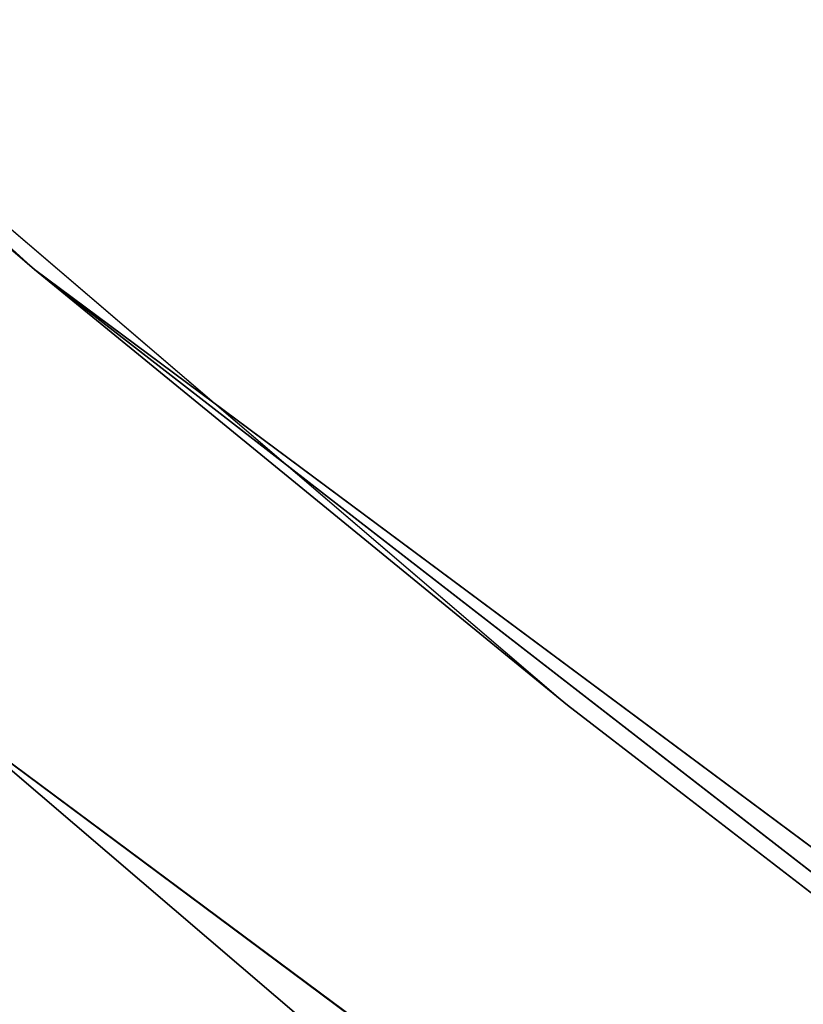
# Model space of a CAD drawing. Extents: x -775 to 775, y -775 to 775.
# Tile 26 of 256: x -472.6 to -466.88, y -578.77 to -571.58. Entities that reach past the tile are written whole.
import ezdxf

# ---------------------------------------------------------------- set-up
doc = ezdxf.new("R2010")
doc.units = 0
doc.layers.get('0').update_dxf_attribs({"color": 13, "linetype": 'CONTINUOUS'})

# ---------------------------------------------------------------- blocks, each defined once
blk = doc.blocks.new('OBJ_000001')
for p, q in [((-525.5285327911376, -525.2279697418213), (-472.4870513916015, -573.4021125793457)), ((-472.4870513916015, -573.4021125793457, 2.999988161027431), (-525.5285327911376, -525.2279697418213, 2.999988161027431)), ((-472.4870513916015, -573.4021125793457, 18.22198307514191), (-525.5285327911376, -525.2279697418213, 18.22198307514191)), ((-472.4870513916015, -573.4021125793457, 38.99984211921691), (-525.5285327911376, -525.2279697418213, 38.99984211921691)), ((-497.7221389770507, -551.6448165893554), (-472.4870513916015, -573.4021125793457, 18.22198307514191)), ((-497.7221389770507, -551.6448165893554), (-468.5978023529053, -576.5846218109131)), ((-472.4870513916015, -573.4021125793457), (-413.3078632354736, -617.4298030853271)), ((-472.4870513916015, -573.4021125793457, 2.999988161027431), (-472.4870513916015, -573.4021125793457)), ((-413.3078632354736, -617.4298030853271, 2.999988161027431), (-472.4870513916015, -573.4021125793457, 2.999988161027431)), ((-468.5978023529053, -576.5846218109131), (-472.4870513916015, -573.4021125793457, 18.22198307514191)), ((-438.243017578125, -599.982515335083), (-472.4870513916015, -573.4021125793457, 18.22198307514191)), ((-413.3078632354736, -617.4298030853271, 18.22198307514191), (-472.4870513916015, -573.4021125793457, 18.22198307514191)), ((-472.4870513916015, -573.4021125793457, 18.22198307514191), (-472.4870513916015, -573.4021125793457, 38.99984211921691)), ((-413.3078632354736, -617.4298030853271, 38.99984211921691), (-472.4870513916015, -573.4021125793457, 38.99984211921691)), ((-474.3948806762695, -575.7174266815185), (-414.9766567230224, -619.9227710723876)), ((-474.3948806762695, -575.7174266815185, 38.99984211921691), (-414.9766567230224, -619.9227710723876, 38.99984211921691)), ((-414.9766567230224, -619.9227710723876, 2.999988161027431), (-474.3948806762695, -575.7174266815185, 2.999988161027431)), ((-438.243017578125, -599.982515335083), (-468.5978023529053, -576.5846218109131))]:
    blk.add_line(p, q)
at = {"color": 7}
mesh = blk.add_polyface(dxfattribs=at)
corners = [(-472.4870513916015, -573.4021125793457, 2.999988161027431), (-525.5285327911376, -525.2279697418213), (-472.4870513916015, -573.4021125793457), (-525.5285327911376, -525.2279697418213, 2.999988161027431)]
mesh.append_faces([[corners[k] for k in face] for face in [(0, 1, 2), (1, 0, 3)]], dxfattribs={"vtx0": -1, "color": 7})
mesh = blk.add_polyface(dxfattribs=at)
corners = [(-525.5285327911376, -525.2279697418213, 18.22198307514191), (-497.7221389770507, -551.6448165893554), (-472.4870513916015, -573.4021125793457, 18.22198307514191)]
mesh.append_faces([[corners[k] for k in face] for face in [(0, 1, 2)]], dxfattribs={"color": 7})
mesh = blk.add_polyface(dxfattribs=at)
corners = [(-472.4870513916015, -573.4021125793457, 38.99984211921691), (-525.5285327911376, -525.2279697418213, 18.22198307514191), (-472.4870513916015, -573.4021125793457, 18.22198307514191), (-525.5285327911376, -525.2279697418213, 38.99984211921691)]
mesh.append_faces([[corners[k] for k in face] for face in [(0, 1, 2), (1, 0, 3)]], dxfattribs={"vtx0": -1, "color": 7})
mesh = blk.add_polyface(dxfattribs=at)
corners = [(-472.4870513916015, -573.4021125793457, 18.22198307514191), (-497.7221389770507, -551.6448165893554), (-468.5978023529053, -576.5846218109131)]
mesh.append_faces([[corners[k] for k in face] for face in [(0, 1, 2)]], dxfattribs={"color": 7})
mesh = blk.add_polyface(dxfattribs=at)
corners = [(-413.3078632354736, -617.4298030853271, 2.999988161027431), (-472.4870513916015, -573.4021125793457), (-413.3078632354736, -617.4298030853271), (-472.4870513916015, -573.4021125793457, 2.999988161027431)]
mesh.append_faces([[corners[k] for k in face] for face in [(0, 1, 2), (1, 0, 3)]], dxfattribs={"vtx0": -1, "color": 7})
mesh = blk.add_polyface(dxfattribs=at)
corners = [(-472.4870513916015, -573.4021125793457, 18.22198307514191), (-468.5978023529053, -576.5846218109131), (-438.243017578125, -599.982515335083)]
mesh.append_faces([[corners[k] for k in face] for face in [(0, 1, 2)]], dxfattribs={"color": 7})
mesh = blk.add_polyface(dxfattribs=at)
corners = [(-472.4870513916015, -573.4021125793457, 18.22198307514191), (-438.243017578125, -599.982515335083), (-413.3078632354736, -617.4298030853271, 18.22198307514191)]
mesh.append_faces([[corners[k] for k in face] for face in [(0, 1, 2)]], dxfattribs={"color": 7})
mesh = blk.add_polyface(dxfattribs=at)
corners = [(-413.3078632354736, -617.4298030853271, 38.99984211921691), (-472.4870513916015, -573.4021125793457, 18.22198307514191), (-413.3078632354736, -617.4298030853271, 18.22198307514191), (-472.4870513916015, -573.4021125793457, 38.99984211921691)]
mesh.append_faces([[corners[k] for k in face] for face in [(0, 1, 2), (1, 0, 3)]], dxfattribs={"vtx0": -1, "color": 7})
mesh = blk.add_polyface(dxfattribs=at)
corners = [(-474.3948806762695, -575.7174266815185, 38.99984211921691), (-414.9766567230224, -619.9227710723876, 2.999988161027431), (-474.3948806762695, -575.7174266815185, 2.999988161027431), (-414.9766567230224, -619.9227710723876, 38.99984211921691)]
mesh.append_faces([[corners[k] for k in face] for face in [(0, 1, 2), (1, 0, 3)]], dxfattribs={"vtx0": -1, "color": 7})
blk = doc.blocks.new('OBJ_000002')
for p, q in [((-499.7318031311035, -553.8722484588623, 6.999972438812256), (-470.4898380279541, -578.9126773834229, 6.999972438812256)), ((-499.7318031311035, -553.8722484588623, 30.16272406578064), (-470.4898380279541, -578.9126773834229, 30.16272406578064))]:
    blk.add_line(p, q)
at = {"color": 8}
mesh = blk.add_polyface(dxfattribs=at)
corners = [(-499.7318031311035, -553.8722484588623, 30.16272406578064), (-470.4898380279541, -578.9126773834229, 6.999972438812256), (-499.7318031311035, -553.8722484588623, 6.999972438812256), (-470.4898380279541, -578.9126773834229, 30.16272406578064)]
mesh.append_faces([[corners[k] for k in face] for face in [(0, 1, 2), (1, 0, 3)]], dxfattribs={"vtx0": -1, "color": 8})
blk = doc.blocks.new('SKPE74C')
for name in ['OBJ_000002', 'OBJ_000001']:
    blk.add_blockref(name, (0, 0))

msp = doc.modelspace()

# ---------------------------------------------------------------- block references
msp.add_blockref('SKPE74C', (0, 0))

doc.saveas('drawing.dxf')
